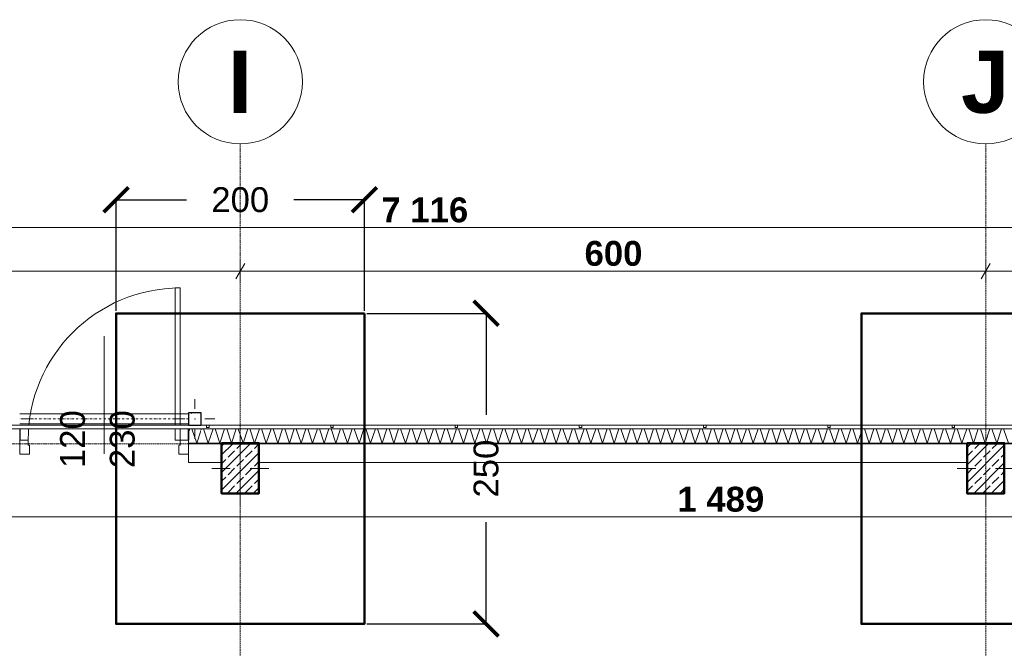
# Model space of a CAD drawing. Extents: x -7314 to 11761, y 144 to 9383.
# Tile 183 of 193: x 5252 to 6044, y 8592 to 9098. Entities that reach past the tile are written whole.
import ezdxf
from ezdxf.xclip import XClip

# ---------------------------------------------------------------- set-up
doc = ezdxf.new("R2010")
doc.units = 0
doc.header["$MEASUREMENT"] = 0
doc.header["$XCLIPFRAME"] = 0
for name, pattern in [('Krawędzie ukryte', [68, 48, -20]), ('Kropki i Kreski', [144, 72, -36, 0, -36]), ('Wipeout_Contour', [20000, 0, -20000])]:
    doc.linetypes.add(name, pattern=pattern)
for name, color, linetype in [('_FORMA - struktura elewacja', 7, 'Continuous'), ('FORMA - Arch 01 - 220-A Ściany', 7, 'Continuous'), ('FORMA - Arch 01 - 410-K Osie', 7, 'Continuous'), ('FORMA - Arch 01 - 440-K Słupy', 7, 'Continuous'), ('FORMA - Arch 02 - Ściany zewnętrzne', 7, 'Continuous'), ('FORMA - Arch 04 - Wymiary ogólne', 7, 'Continuous')]:
    doc.layers.add(name, color=color, linetype=linetype)
doc.styles.add('STYL_AUTOMATYCZNY_2', font='arial.ttf')
doc.styles.add('STYL_AUTOMATYCZNY_6', font='arial.ttf')
doc.styles.add('STYL_AUTOMATYCZNY_9', font='arial.ttf')
doc.dimstyles.get("Standard").update_dxf_attribs({"dimtxt": 0.18, "dimasz": 0.18, "dimexe": 0.18, "dimexo": 0.0625, "dimgap": 0.09, "dimtad": 0, "dimtih": 1, "dimtoh": 1, "dimdec": 4, "dimzin": 0, "dimdsep": 46, "dimtxsty": 'Standard', "dimcen": 0.09, "dimadec": 0, "dimazin": 0, "dimtfac": 1, "dimtdec": 4, "dimtofl": 0, "dimtmove": 0, "dimatfit": 3, "dimfxl": 1, "dimtolj": 1, "dimtzin": 0, "dimarcsym": 0})
pattern_1 = [(45, (4185.3, -5972.398), (-17.67767, 17.67767), []), (45, (4181.764, -5968.863), (-17.67767, 17.67767), []), (45, (4178.229, -5965.327), (-17.67767, 17.67767), [])]
pattern_2 = [(45, (4185.3, -5972.398), (-7.071068, 7.071068), []), (45, (4181.764, -5968.863), (-7.071068, 7.071068), [7.5, -2.5])]

# ---------------------------------------------------------------- blocks, each defined once
blk = doc.blocks.new('*X411')
at = {"layer": 'FORMA - Arch 01 - 220-A Ściany', "color": 7, "linetype": 'Continuous', "lineweight": 5, "ltscale": 0.025}
for p, q in [((5388.47, 8768.9), (5387.51, 8766.03)), ((5393.97, 8757.4), (5390.13, 8768.9)), ((5397.51, 8768.03), (5393.97, 8757.4))]:
    blk.add_line(p, q, dxfattribs=at)
blk = doc.blocks.new('*X412')
at = {"layer": 'FORMA - Arch 01 - 220-A Ściany', "color": 7, "linetype": 'Continuous', "lineweight": 5, "ltscale": 0.025}
for p, q in [((5397.8, 8768.9), (5397.51, 8768.03)), ((5403.3, 8757.4), (5399.47, 8768.9)), ((5407.13, 8768.9), (5403.3, 8757.4)), ((5412.63, 8757.4), (5408.8, 8768.9)), ((5416.47, 8768.9), (5412.63, 8757.4)), ((5421.97, 8757.4), (5418.13, 8768.9)), ((5425.8, 8768.9), (5421.97, 8757.4)), ((5431.3, 8757.4), (5427.47, 8768.9)), ((5435.13, 8768.9), (5431.3, 8757.4)), ((5440.63, 8757.4), (5436.8, 8768.9)), ((5444.47, 8768.9), (5440.63, 8757.4)), ((5449.97, 8757.4), (5446.13, 8768.9)), ((5453.8, 8768.9), (5449.97, 8757.4)), ((5459.3, 8757.4), (5455.47, 8768.9)), ((5463.13, 8768.9), (5459.3, 8757.4)), ((5468.63, 8757.4), (5464.8, 8768.9)), ((5472.47, 8768.9), (5468.63, 8757.4)), ((5477.97, 8757.4), (5474.13, 8768.9)), ((5481.8, 8768.9), (5477.97, 8757.4)), ((5487.3, 8757.4), (5483.47, 8768.9)), ((5491.13, 8768.9), (5487.3, 8757.4)), ((5496.63, 8757.4), (5492.8, 8768.9)), ((5500.47, 8768.9), (5496.63, 8757.4)), ((5505.97, 8757.4), (5502.13, 8768.9)), ((5509.8, 8768.9), (5505.97, 8757.4)), ((5515.3, 8757.4), (5511.47, 8768.9)), ((5519.13, 8768.9), (5515.3, 8757.4)), ((5524.63, 8757.4), (5520.8, 8768.9)), ((5528.47, 8768.9), (5524.63, 8757.4)), ((5533.97, 8757.4), (5530.13, 8768.9)), ((5537.8, 8768.9), (5533.97, 8757.4)), ((5543.3, 8757.4), (5539.47, 8768.9)), ((5547.13, 8768.9), (5543.3, 8757.4)), ((5552.63, 8757.4), (5548.8, 8768.9)), ((5556.47, 8768.9), (5552.63, 8757.4)), ((5561.97, 8757.4), (5558.13, 8768.9)), ((5565.8, 8768.9), (5561.97, 8757.4)), ((5571.3, 8757.4), (5567.47, 8768.9)), ((5575.13, 8768.9), (5571.3, 8757.4)), ((5580.63, 8757.4), (5576.8, 8768.9)), ((5584.47, 8768.9), (5580.63, 8757.4)), ((5589.97, 8757.4), (5586.13, 8768.9)), ((5593.8, 8768.9), (5589.97, 8757.4)), ((5599.3, 8757.4), (5595.47, 8768.9)), ((5603.13, 8768.9), (5599.3, 8757.4)), ((5608.63, 8757.4), (5604.8, 8768.9)), ((5612.47, 8768.9), (5608.63, 8757.4)), ((5617.97, 8757.4), (5614.13, 8768.9)), ((5621.8, 8768.9), (5617.97, 8757.4)), ((5627.3, 8757.4), (5623.47, 8768.9)), ((5631.13, 8768.9), (5627.3, 8757.4)), ((5636.63, 8757.4), (5632.8, 8768.9)), ((5640.47, 8768.9), (5636.63, 8757.4)), ((5645.97, 8757.4), (5642.13, 8768.9)), ((5649.8, 8768.9), (5645.97, 8757.4)), ((5655.3, 8757.4), (5651.47, 8768.9)), ((5659.13, 8768.9), (5655.3, 8757.4)), ((5664.63, 8757.4), (5660.8, 8768.9)), ((5668.47, 8768.9), (5664.63, 8757.4)), ((5673.97, 8757.4), (5670.13, 8768.9)), ((5677.8, 8768.9), (5673.97, 8757.4)), ((5683.3, 8757.4), (5679.47, 8768.9)), ((5687.13, 8768.9), (5683.3, 8757.4)), ((5692.63, 8757.4), (5688.8, 8768.9)), ((5696.47, 8768.9), (5692.63, 8757.4)), ((5701.97, 8757.4), (5698.13, 8768.9)), ((5705.8, 8768.9), (5701.97, 8757.4)), ((5711.3, 8757.4), (5707.47, 8768.9)), ((5715.13, 8768.9), (5711.3, 8757.4)), ((5720.63, 8757.4), (5716.8, 8768.9)), ((5724.47, 8768.9), (5720.63, 8757.4)), ((5729.97, 8757.4), (5726.13, 8768.9)), ((5733.8, 8768.9), (5729.97, 8757.4)), ((5739.3, 8757.4), (5735.47, 8768.9)), ((5743.13, 8768.9), (5739.3, 8757.4)), ((5748.63, 8757.4), (5744.8, 8768.9)), ((5752.47, 8768.9), (5748.63, 8757.4)), ((5757.97, 8757.4), (5754.13, 8768.9)), ((5761.8, 8768.9), (5757.97, 8757.4)), ((5767.3, 8757.4), (5763.47, 8768.9)), ((5771.13, 8768.9), (5767.3, 8757.4)), ((5776.63, 8757.4), (5772.8, 8768.9)), ((5780.47, 8768.9), (5776.63, 8757.4)), ((5785.97, 8757.4), (5782.13, 8768.9)), ((5789.8, 8768.9), (5785.97, 8757.4)), ((5795.3, 8757.4), (5791.47, 8768.9)), ((5799.13, 8768.9), (5795.3, 8757.4)), ((5804.63, 8757.4), (5800.8, 8768.9)), ((5808.47, 8768.9), (5804.63, 8757.4)), ((5813.97, 8757.4), (5810.13, 8768.9)), ((5817.8, 8768.9), (5813.97, 8757.4)), ((5823.3, 8757.4), (5819.47, 8768.9)), ((5827.13, 8768.9), (5823.3, 8757.4)), ((5832.63, 8757.4), (5828.8, 8768.9)), ((5836.47, 8768.9), (5832.63, 8757.4)), ((5841.97, 8757.4), (5838.13, 8768.9)), ((5845.8, 8768.9), (5841.97, 8757.4)), ((5851.3, 8757.4), (5847.47, 8768.9)), ((5855.13, 8768.9), (5851.3, 8757.4)), ((5860.63, 8757.4), (5856.8, 8768.9)), ((5864.47, 8768.9), (5860.63, 8757.4)), ((5869.97, 8757.4), (5866.13, 8768.9)), ((5873.8, 8768.9), (5869.97, 8757.4)), ((5879.3, 8757.4), (5875.47, 8768.9)), ((5883.13, 8768.9), (5879.3, 8757.4)), ((5888.63, 8757.4), (5884.8, 8768.9)), ((5892.47, 8768.9), (5888.63, 8757.4)), ((5897.97, 8757.4), (5894.13, 8768.9)), ((5901.8, 8768.9), (5897.97, 8757.4)), ((5907.3, 8757.4), (5903.47, 8768.9)), ((5911.13, 8768.9), (5907.3, 8757.4)), ((5916.63, 8757.4), (5912.8, 8768.9)), ((5920.47, 8768.9), (5916.63, 8757.4)), ((5925.97, 8757.4), (5922.13, 8768.9)), ((5929.8, 8768.9), (5925.97, 8757.4)), ((5935.3, 8757.4), (5931.47, 8768.9)), ((5939.13, 8768.9), (5935.3, 8757.4)), ((5944.63, 8757.4), (5940.8, 8768.9)), ((5948.47, 8768.9), (5944.63, 8757.4)), ((5953.97, 8757.4), (5950.13, 8768.9)), ((5957.8, 8768.9), (5953.97, 8757.4)), ((5963.3, 8757.4), (5959.47, 8768.9)), ((5967.13, 8768.9), (5963.3, 8757.4)), ((5972.63, 8757.4), (5968.8, 8768.9)), ((5976.47, 8768.9), (5972.63, 8757.4)), ((5981.97, 8757.4), (5978.13, 8768.9)), ((5985.8, 8768.9), (5981.97, 8757.4)), ((5991.3, 8757.4), (5987.47, 8768.9)), ((5995.13, 8768.9), (5991.3, 8757.4)), ((6000.63, 8757.4), (5996.8, 8768.9)), ((6004.47, 8768.9), (6000.63, 8757.4)), ((6009.97, 8757.4), (6006.13, 8768.9)), ((6013.8, 8768.9), (6009.97, 8757.4)), ((6019.3, 8757.4), (6015.47, 8768.9)), ((6023.13, 8768.9), (6019.3, 8757.4)), ((6028.63, 8757.4), (6024.8, 8768.9)), ((6032.47, 8768.9), (6028.63, 8757.4)), ((6037.97, 8757.4), (6034.13, 8768.9)), ((6041.8, 8768.9), (6037.97, 8757.4)), ((6047.3, 8757.4), (6043.47, 8768.9))]:
    blk.add_line(p, q, dxfattribs=at)
blk = doc.blocks.new('Rysunek_1_1', base_point=(4185.3, -5972.4))
at = {"layer": '_FORMA - struktura elewacja', "color": 1, "linetype": 'Continuous', "lineweight": 13, "ltscale": 0.025}
blk.add_line((5254.51, 8776.9), (5262.51, 8776.9), dxfattribs=at)
blk.add_line((5254.51, 8776.9), (5262.51, 8776.9), dxfattribs=at)
at = {"layer": 'FORMA - Arch 01 - 410-K Osie', "color": 7, "linetype": 'Krawędzie ukryte', "lineweight": 13, "ltscale": 0.025}
for p, q in [((5429.04, 8978.35), (5429.04, 8998.29)), ((6029.04, 8978.35), (6029.04, 8998.29))]:
    blk.add_line(p, q, dxfattribs=at)
at = {"layer": 'FORMA - Arch 01 - 410-K Osie', "color": 7, "linetype": 'Continuous', "lineweight": 13, "ltscale": 0.025}
for centre in [(5429.04, 9048.29), (6029.04, 9048.29)]:
    blk.add_circle(centre, 50, dxfattribs=at)
at = {"layer": 'FORMA - Arch 01 - 410-K Osie', "color": 7, "linetype": 'Krawędzie ukryte', "lineweight": 13, "ltscale": 0.025}
for p in [(5429.04, 8978.35), (5429.04, 8978.35), (6029.04, 8978.35), (6029.04, 8978.35)]:
    blk.add_point(p, dxfattribs=at)
at = {"layer": 'FORMA - Arch 04 - Wymiary ogólne', "color": 154, "linetype": 'Continuous', "lineweight": 13, "ltscale": 0.025}
for p, q in [((2018.1, 8930.89), (9134.24, 8930.89)), ((5425.43, 8889.64), (5432.65, 8902.14)), ((5429.04, 8905.26), (5429.04, 8886.51)), ((6025.43, 8889.64), (6032.65, 8902.14)), ((6029.04, 8905.26), (6029.04, 8886.51)), ((5429.04, 8895.89), (4829.04, 8895.89)), ((6029.04, 8895.89), (5429.04, 8895.89)), ((6629.04, 8895.89), (6029.04, 8895.89)), ((6544.23, 8698), (5055.71, 8698))]:
    blk.add_line(p, q, dxfattribs=at)
at = {"layer": 'FORMA - Arch 01 - 410-K Osie', "color": 7, "linetype": 'Continuous', "lineweight": 13, "char_height": 50, "attachment_point": 3, "style": 'STYL_AUTOMATYCZNY_6'}
for s, insert in [('\\A1;{\\pqr;\\pt0;\\fArial|b1|i0|c238|p0;\\W1.000000;I}', (5438.57, 9073.29)), ('\\A1;{\\pqr;\\pt0;\\fArial|b1|i0|c238|p0;\\W1.000000;J}', (6048.11, 9073.29))]:
    blk.add_mtext(s, dxfattribs=dict(at, insert=insert))
at = {"layer": 'FORMA - Arch 04 - Wymiary ogólne', "color": 154, "linetype": 'Continuous', "lineweight": 13, "char_height": 20, "attachment_point": 7, "style": 'STYL_AUTOMATYCZNY_9'}
for s, insert, width in [('\\A1;{\\pql;\\fArial|b1|i0|c238|p0;\\W1.000000;7\xa0116}', (5542.61, 8934.89), 67.125), ('\\A1;{\\pql;\\fArial|b1|i0|c238|p0;\\W1.000000;600}', (5706.16, 8899.89), 45.7634), ('\\A1;{\\pql;\\fArial|b1|i0|c238|p0;\\W1.000000;1\xa0489}', (5780.9, 8702), 68.6384)]:
    blk.add_mtext(s, dxfattribs=dict(at, insert=insert, width=width))
at = {"color": 254, "linetype": 'Wipeout_Contour', "lineweight": 0, "ltscale": 43325.107899}
blk.add_wipeout([(9134.24, 8771.9), (2018.1, 8771.9), (2018.1, 8768.9), (9134.24, 8768.9)], dxfattribs=at).dxf.layer = 'FORMA - Arch 01 - 220-A Ściany'
at = {"color": 254, "linetype": 'Wipeout_Contour', "lineweight": 0, "ltscale": 41128.181496}
blk.add_wipeout([(5387.51, 8756.9), (5387.51, 8741.9), (5414.04, 8741.9), (5414.04, 8756.9)], dxfattribs=at).dxf.layer = 'FORMA - Arch 02 - Ściany zewnętrzne'
at = {"color": 254, "linetype": 'Wipeout_Contour', "lineweight": 0, "ltscale": 41843.632473}
blk.add_wipeout([(5444.04, 8741.9), (6014.04, 8741.9), (6014.04, 8756.9), (5444.04, 8756.9)], dxfattribs=at).dxf.layer = 'FORMA - Arch 02 - Ściany zewnętrzne'
at = {"layer": 'FORMA - Arch 01 - 220-A Ściany', "color": 7, "linetype": 'Continuous', "lineweight": 18, "ltscale": 0.025}
blk.add_line((6805.94, 8768.9), (2018.1, 8768.9), dxfattribs=at)
at = {"layer": 'FORMA - Arch 02 - Ściany zewnętrzne', "color": 7, "linetype": 'Continuous', "lineweight": 13, "ltscale": 0.025, "flags": 128}
for points in [[(5414.04, 8756.9), (5387.51, 8756.9)], [(5387.51, 8756.9), (5387.51, 8741.9)], [(6014.04, 8756.9), (5444.04, 8756.9)], [(5387.51, 8741.9), (5414.04, 8741.9)], [(5444.04, 8741.9), (6014.04, 8741.9)]]:
    blk.add_lwpolyline(points, dxfattribs=at)
at = {"color": 254, "linetype": 'Wipeout_Contour', "lineweight": 0, "ltscale": 43325.107899}
blk.add_wipeout([(9134.24, 8771.9), (2018.1, 8771.9), (2018.1, 8768.9), (9134.24, 8768.9)], dxfattribs=at).dxf.layer = 'FORMA - Arch 01 - 220-A Ściany'
at = {"color": 254, "linetype": 'Wipeout_Contour', "lineweight": 0, "ltscale": 41137.196409}
blk.add_wipeout([(5387.51, 8757.4), (5387.51, 8756.9), (5397.51, 8756.9), (5397.51, 8757.4)], dxfattribs=at).dxf.layer = 'FORMA - Arch 01 - 220-A Ściany'
at = {"layer": 'FORMA - Arch 01 - 220-A Ściany', "linetype": 'Continuous', "lineweight": 5}
h = blk.add_hatch(dxfattribs=at)
h.set_pattern_fill('Aluminium_0001', style=0, pattern_type=2)
h.set_pattern_definition(pattern_1)
h.paths.add_polyline_path([(5387.51, 8757.4), (5387.51, 8756.9), (5397.51, 8756.9), (5397.51, 8757.4)])
at = {"layer": 'FORMA - Arch 01 - 220-A Ściany', "color": 7, "linetype": 'Continuous', "lineweight": 13, "ltscale": 0.025}
blk.add_line((9134.24, 8771.9), (2018.1, 8771.9), dxfattribs=at)
at = {"layer": 'FORMA - Arch 01 - 220-A Ściany', "color": 7, "linetype": 'Continuous', "lineweight": 18, "ltscale": 0.025, "flags": 128}
blk.add_lwpolyline([(9134.24, 8771.9), (9134.24, 8768.9), (2018.1, 8768.9), (2018.1, 8771.9)], close=True, dxfattribs=at)
at = {"color": 254, "linetype": 'Wipeout_Contour', "lineweight": 0, "ltscale": 51441.676906}
blk.add_wipeout([(5387.51, 8759.9), (5387.51, 8757.4), (5397.51, 8757.4), (5397.51, 8768.9), (5387.51, 8768.9)], dxfattribs=at).dxf.layer = 'FORMA - Arch 01 - 220-A Ściany'
at = {"color": 7, "linetype": 'Continuous', "lineweight": 13, "ltscale": 0.025}
blk.add_blockref('*X411', (0, 0), dxfattribs=at)
at = {"color": 254, "linetype": 'Wipeout_Contour', "lineweight": 0, "ltscale": 43325.107899}
blk.add_wipeout([(9134.24, 8771.9), (2018.1, 8771.9), (2018.1, 8768.9), (9134.24, 8768.9)], dxfattribs=at).dxf.layer = 'FORMA - Arch 01 - 220-A Ściany'
at = {"color": 254, "linetype": 'Wipeout_Contour', "lineweight": 0, "ltscale": 40869.67496}
blk.add_wipeout([(5251.51, 8759.9), (5252.01, 8759.9), (5252.01, 8768.9), (5251.51, 8768.9)], dxfattribs=at).dxf.layer = 'FORMA - Arch 01 - 220-A Ściany'
at = {"color": 254, "linetype": 'Wipeout_Contour', "lineweight": 0, "ltscale": 40938.263315}
blk.add_wipeout([(5273.25, 8771.9), (5273.25, 8769.9), (5275.25, 8769.9), (5275.25, 8771.9)], dxfattribs=at).dxf.layer = 'FORMA - Arch 01 - 220-A Ściany'
at = {"color": 254, "linetype": 'Wipeout_Contour', "lineweight": 0, "ltscale": 41150.88981}
blk.add_wipeout([(5387.51, 8768.9), (5387.01, 8768.9), (5387.01, 8759.9), (5387.51, 8759.9)], dxfattribs=at).dxf.layer = 'FORMA - Arch 01 - 220-A Ściany'
at = {"layer": 'FORMA - Arch 01 - 220-A Ściany', "linetype": 'Continuous', "lineweight": 5}
h = blk.add_hatch(dxfattribs=at)
h.set_pattern_fill('Aluminium_0001', style=0, pattern_type=2)
h.set_pattern_definition(pattern_1)
h.paths.add_polyline_path([(5251.51, 8759.9), (5252.01, 8759.9), (5252.01, 8768.9), (5251.51, 8768.9)])
h = blk.add_hatch(dxfattribs=at)
h.set_pattern_fill('Aluminium_0001', style=0, pattern_type=2)
h.set_pattern_definition(pattern_1)
h.paths.add_polyline_path([(5387.51, 8768.9), (5387.01, 8768.9), (5387.01, 8759.9), (5387.51, 8759.9)])
at = {"layer": 'FORMA - Arch 01 - 220-A Ściany', "color": 7, "linetype": 'Continuous', "lineweight": 18, "ltscale": 0.025}
for p, q in [((5251.51, 8768.9), (3824.83, 8768.9)), ((9134.24, 8768.9), (5387.51, 8768.9))]:
    blk.add_line(p, q, dxfattribs=at)
at = {"layer": 'FORMA - Arch 01 - 220-A Ściany', "color": 7, "linetype": 'Continuous', "lineweight": 25, "ltscale": 0.025}
for p, q in [((5251.51, 8768.9), (5251.51, 8759.9)), ((5387.51, 8768.9), (5387.51, 8759.9)), ((5387.51, 8757.4), (5397.51, 8757.4))]:
    blk.add_line(p, q, dxfattribs=at)
at = {"layer": 'FORMA - Arch 01 - 220-A Ściany', "color": 7, "linetype": 'Continuous', "lineweight": 15, "ltscale": 0.025}
for p, q in [((5252.01, 8759.9), (5252.01, 8768.9)), ((5387.01, 8759.9), (5387.01, 8768.9)), ((5251.51, 8759.9), (5252.01, 8759.9)), ((5251.51, 8759.9), (5251.51, 8757.4)), ((5387.51, 8759.9), (5387.01, 8759.9)), ((5387.51, 8759.9), (5387.51, 8757.4)), ((5251.51, 8757.4), (5251.51, 8756.9)), ((5387.51, 8757.4), (5387.51, 8756.9))]:
    blk.add_line(p, q, dxfattribs=at)
at = {"layer": 'FORMA - Arch 01 - 220-A Ściany', "color": 7, "linetype": 'Continuous', "lineweight": 15, "ltscale": 0.025, "flags": 128}
blk.add_lwpolyline([(5387.51, 8756.9), (5397.51, 8756.9)], dxfattribs=at)
at = {"color": 254, "linetype": 'Wipeout_Contour', "lineweight": 0, "ltscale": 43325.107899}
blk.add_wipeout([(9134.24, 8771.9), (2018.1, 8771.9), (2018.1, 8768.9), (9134.24, 8768.9)], dxfattribs=at).dxf.layer = 'FORMA - Arch 01 - 220-A Ściany'
at = {"color": 254, "linetype": 'Wipeout_Contour', "lineweight": 0, "ltscale": 42749.479137}
blk.add_wipeout([(5397.51, 8756.9), (6800.94, 8756.9), (6800.94, 8757.4), (5397.51, 8757.4)], dxfattribs=at).dxf.layer = 'FORMA - Arch 01 - 220-A Ściany'
at = {"layer": 'FORMA - Arch 01 - 220-A Ściany', "linetype": 'Continuous', "lineweight": 5}
h = blk.add_hatch(dxfattribs=at)
h.set_pattern_fill('Aluminium_0001', style=0, pattern_type=2)
h.set_pattern_definition(pattern_1)
h.paths.add_polyline_path([(5397.51, 8756.9), (6800.94, 8756.9), (6800.94, 8757.4), (5397.51, 8757.4)])
at = {"layer": 'FORMA - Arch 01 - 220-A Ściany', "color": 7, "linetype": 'Continuous', "lineweight": 13, "ltscale": 0.025}
blk.add_line((9134.24, 8771.9), (2018.1, 8771.9), dxfattribs=at)
at = {"layer": 'FORMA - Arch 01 - 220-A Ściany', "color": 7, "linetype": 'Continuous', "lineweight": 15, "ltscale": 0.025}
for p, q in [((5251.51, 8771.9), (5252.01, 8771.9)), ((5387.51, 8771.9), (5387.01, 8771.9))]:
    blk.add_line(p, q, dxfattribs=at)
at = {"layer": 'FORMA - Arch 01 - 220-A Ściany', "color": 7, "linetype": 'Continuous', "lineweight": 18, "ltscale": 0.025, "flags": 128}
blk.add_lwpolyline([(9134.24, 8771.9), (9134.24, 8768.9), (2018.1, 8768.9), (2018.1, 8771.9)], close=True, dxfattribs=at)
at = {"color": 254, "linetype": 'Wipeout_Contour', "lineweight": 0, "ltscale": 40938.263315}
blk.add_wipeout([(5273.25, 8771.9), (5273.25, 8769.9), (5275.25, 8769.9), (5275.25, 8771.9)], dxfattribs=at).dxf.layer = 'FORMA - Arch 01 - 220-A Ściany'
at = {"color": 254, "linetype": 'Wipeout_Contour', "lineweight": 0, "ltscale": 42769.175919}
blk.add_wipeout([(5397.51, 8757.4), (6800.94, 8757.4), (6800.94, 8768.9), (5397.51, 8768.9)], dxfattribs=at).dxf.layer = 'FORMA - Arch 01 - 220-A Ściany'
at = {"layer": 'FORMA - Arch 01 - 220-A Ściany', "color": 7, "linetype": 'Continuous', "lineweight": 13, "ltscale": 0.025}
blk.add_line((5273.25, 8771.9), (5275.25, 8771.9), dxfattribs=at)
at = {"layer": 'FORMA - Arch 01 - 220-A Ściany', "color": 7, "linetype": 'Continuous', "lineweight": 25, "ltscale": 0.025}
blk.add_line((5397.51, 8757.4), (6800.94, 8757.4), dxfattribs=at)
at = {"layer": 'FORMA - Arch 01 - 220-A Ściany', "color": 7, "linetype": 'Continuous', "lineweight": 18, "ltscale": 0.025, "flags": 128}
blk.add_lwpolyline([(5273.25, 8771.9), (5273.25, 8769.9), (5275.25, 8769.9), (5275.25, 8771.9)], close=True, dxfattribs=at)
at = {"layer": 'FORMA - Arch 01 - 220-A Ściany', "color": 7, "linetype": 'Continuous', "lineweight": 15, "ltscale": 0.025, "flags": 128}
blk.add_lwpolyline([(5397.51, 8756.9), (6800.94, 8756.9)], dxfattribs=at)
at = {"layer": 'FORMA - Arch 01 - 220-A Ściany', "color": 7, "linetype": 'Continuous', "lineweight": 13, "ltscale": 0.025}
blk.add_arc((5380.71, 8759.9), 122.4, 90, 180, dxfattribs=at)
at = {"color": 7, "linetype": 'Continuous', "lineweight": 13, "ltscale": 0.025}
blk.add_blockref('*X412', (0, 0), dxfattribs=at)
at = {"color": 254, "linetype": 'Wipeout_Contour', "lineweight": 0, "ltscale": 61269.130883}
blk.add_wipeout([(5259.51, 8748.4), (5259.51, 8755.9), (5258.31, 8755.9), (5258.31, 8759.9), (5251.51, 8759.9), (5251.51, 8748.4)], dxfattribs=at).dxf.layer = 'FORMA - Arch 01 - 220-A Ściany'
at = {"color": 254, "linetype": 'Wipeout_Contour', "lineweight": 0, "ltscale": 61662.836903}
blk.add_wipeout([(5387.51, 8748.4), (5387.51, 8759.9), (5380.71, 8759.9), (5380.71, 8755.9), (5379.51, 8755.9), (5379.51, 8748.4)], dxfattribs=at).dxf.layer = 'FORMA - Arch 01 - 220-A Ściany'
at = {"color": 254, "linetype": 'Wipeout_Contour', "lineweight": 0, "ltscale": 41145.227266}
blk.add_wipeout([(5414.04, 8756.9), (5414.04, 8716.9), (5444.04, 8716.9), (5444.04, 8756.9)], dxfattribs=at).dxf.layer = 'FORMA - Arch 01 - 440-K Słupy'
at = {"color": 254, "linetype": 'Wipeout_Contour', "lineweight": 0, "ltscale": 42460.892822}
blk.add_wipeout([(6014.04, 8756.9), (6014.04, 8716.9), (6044.04, 8716.9), (6044.04, 8756.9)], dxfattribs=at).dxf.layer = 'FORMA - Arch 01 - 440-K Słupy'
at = {"layer": 'FORMA - Arch 01 - 440-K Słupy', "linetype": 'Continuous', "lineweight": 5}
h = blk.add_hatch(dxfattribs=at)
h.set_pattern_fill('beton_zbrojony_gęsty_0001', style=0, pattern_type=2)
h.set_pattern_definition(pattern_2)
h.paths.add_polyline_path([(5414.04, 8756.9), (5414.04, 8716.9), (5444.04, 8716.9), (5444.04, 8756.9)])
h = blk.add_hatch(dxfattribs=at)
h.set_pattern_fill('beton_zbrojony_gęsty_0001', style=0, pattern_type=2)
h.set_pattern_definition(pattern_2)
h.paths.add_polyline_path([(6014.04, 8756.9), (6014.04, 8716.9), (6044.04, 8716.9), (6044.04, 8756.9)])
at = {"layer": 'FORMA - Arch 01 - 220-A Ściany', "color": 7, "linetype": 'Continuous', "lineweight": 15, "ltscale": 0.025}
for p, q in [((5252.01, 8759.9), (5252.01, 8771.9)), ((5387.01, 8759.9), (5387.01, 8771.9)), ((5258.31, 8759.9), (5251.51, 8759.9)), ((5251.51, 8759.9), (5251.51, 8748.4)), ((5251.51, 8759.9), (5251.51, 8757.4)), ((5251.51, 8759.9), (5251.51, 8757.4)), ((5258.31, 8755.9), (5258.31, 8759.9)), ((5387.51, 8748.4), (5387.51, 8759.9)), ((5387.51, 8759.9), (5387.51, 8757.4)), ((5387.51, 8759.9), (5387.51, 8757.4)), ((5251.51, 8757.4), (5251.51, 8756.9)), ((5251.51, 8757.4), (5251.51, 8756.9)), ((5259.51, 8755.9), (5258.31, 8755.9)), ((5259.51, 8748.4), (5259.51, 8755.9)), ((5380.71, 8755.9), (5379.51, 8755.9)), ((5379.51, 8755.9), (5379.51, 8748.4)), ((5387.51, 8757.4), (5387.51, 8756.9)), ((5387.51, 8757.4), (5387.51, 8756.9)), ((5251.51, 8748.4), (5259.51, 8748.4)), ((5379.51, 8748.4), (5387.51, 8748.4))]:
    blk.add_line(p, q, dxfattribs=at)
at = {"layer": 'FORMA - Arch 01 - 440-K Słupy', "color": 1, "linetype": 'Continuous', "lineweight": 13, "ltscale": 0.025}
for p, q in [((5429.04, 8744.9), (5429.04, 8764.9)), ((6029.04, 8744.9), (6029.04, 8764.9)), ((5421.04, 8736.9), (5406.04, 8736.9)), ((5437.04, 8736.9), (5452.04, 8736.9)), ((6021.04, 8736.9), (6006.04, 8736.9)), ((6037.04, 8736.9), (6052.04, 8736.9)), ((5429.04, 8728.9), (5429.04, 8708.9)), ((6029.04, 8728.9), (6029.04, 8708.9))]:
    blk.add_line(p, q, dxfattribs=at)
at = {"layer": 'FORMA - Arch 01 - 440-K Słupy', "color": 7, "linetype": 'Continuous', "lineweight": 25, "ltscale": 0.025, "flags": 128}
for points in [[(5414.04, 8756.9), (5414.04, 8716.9), (5444.04, 8716.9), (5444.04, 8756.9)], [(6014.04, 8756.9), (6014.04, 8716.9), (6044.04, 8716.9), (6044.04, 8756.9)]]:
    blk.add_lwpolyline(points, dxfattribs=at)
at = {"layer": 'FORMA - Arch 01 - 440-K Słupy', "color": 1, "linetype": 'Continuous', "lineweight": 13, "ltscale": 0.025}
for p in [(5429.04, 8736.9), (6029.04, 8736.9)]:
    blk.add_point(p, dxfattribs=at)
at = {"color": 254, "linetype": 'Wipeout_Contour', "lineweight": 0, "ltscale": 41326.653521}
blk.add_wipeout([(5380.71, 8882.3), (5376.71, 8882.3), (5376.71, 8759.9), (5380.71, 8759.9)], dxfattribs=at).dxf.layer = 'FORMA - Arch 01 - 220-A Ściany'
at = {"layer": 'FORMA - Arch 01 - 220-A Ściany', "color": 7, "linetype": 'Continuous', "lineweight": 13, "ltscale": 0.025}
for p, q in [((5376.71, 8759.9), (5376.71, 8882.3)), ((5376.71, 8882.3), (5380.71, 8882.3)), ((5380.71, 8882.3), (5380.71, 8759.9)), ((5380.71, 8759.9), (5376.71, 8759.9))]:
    blk.add_line(p, q, dxfattribs=at)
at = {"layer": 'FORMA - Arch 01 - 220-A Ściany', "color": 7, "linetype": 'Continuous', "lineweight": 15, "ltscale": 0.025}
for p, q in [((5387.51, 8759.9), (5380.71, 8759.9)), ((5380.71, 8759.9), (5380.71, 8755.9))]:
    blk.add_line(p, q, dxfattribs=at)
at = {"layer": 'FORMA - Arch 01 - 410-K Osie', "color": 7, "linetype": 'Krawędzie ukryte', "lineweight": 13, "ltscale": 0.025}
blk.add_line((9416.23, 8756.9), (587.6, 8756.9), dxfattribs=at)
at = {"color": 254, "linetype": 'Wipeout_Contour', "lineweight": 0, "ltscale": 43325.107899}
blk.add_wipeout([(9134.24, 8771.9), (2018.1, 8771.9), (2018.1, 8768.9), (9134.24, 8768.9)], dxfattribs=at).dxf.layer = 'FORMA - Arch 01 - 220-A Ściany'
at = {"color": 254, "linetype": 'Wipeout_Contour', "lineweight": 0, "ltscale": 41205.912484}
blk.add_wipeout([(5401.95, 8771.9), (5401.95, 8769.9), (5403.95, 8769.9), (5403.95, 8771.9)], dxfattribs=at).dxf.layer = 'FORMA - Arch 01 - 220-A Ściany'
at = {"color": 254, "linetype": 'Wipeout_Contour', "lineweight": 0, "ltscale": 41417.10575}
blk.add_wipeout([(5501.95, 8771.9), (5501.95, 8769.9), (5503.95, 8769.9), (5503.95, 8771.9)], dxfattribs=at).dxf.layer = 'FORMA - Arch 01 - 220-A Ściany'
at = {"color": 254, "linetype": 'Wipeout_Contour', "lineweight": 0, "ltscale": 41631.071015}
blk.add_wipeout([(5601.95, 8771.9), (5601.95, 8769.9), (5603.95, 8769.9), (5603.95, 8771.9)], dxfattribs=at).dxf.layer = 'FORMA - Arch 01 - 220-A Ściany'
at = {"color": 254, "linetype": 'Wipeout_Contour', "lineweight": 0, "ltscale": 41847.765759}
blk.add_wipeout([(5701.95, 8771.9), (5701.95, 8769.9), (5703.95, 8769.9), (5703.95, 8771.9)], dxfattribs=at).dxf.layer = 'FORMA - Arch 01 - 220-A Ściany'
at = {"color": 254, "linetype": 'Wipeout_Contour', "lineweight": 0, "ltscale": 42067.147801}
blk.add_wipeout([(5801.95, 8771.9), (5801.95, 8769.9), (5803.95, 8769.9), (5803.95, 8771.9)], dxfattribs=at).dxf.layer = 'FORMA - Arch 01 - 220-A Ściany'
at = {"color": 254, "linetype": 'Wipeout_Contour', "lineweight": 0, "ltscale": 42289.17532}
blk.add_wipeout([(5901.95, 8771.9), (5901.95, 8769.9), (5903.95, 8769.9), (5903.95, 8771.9)], dxfattribs=at).dxf.layer = 'FORMA - Arch 01 - 220-A Ściany'
at = {"color": 254, "linetype": 'Wipeout_Contour', "lineweight": 0, "ltscale": 42513.806868}
blk.add_wipeout([(6001.95, 8771.9), (6001.95, 8769.9), (6003.95, 8769.9), (6003.95, 8771.9)], dxfattribs=at).dxf.layer = 'FORMA - Arch 01 - 220-A Ściany'
at = {"layer": 'FORMA - Arch 01 - 220-A Ściany', "color": 7, "linetype": 'Continuous', "lineweight": 18, "ltscale": 0.025}
blk.add_line((9134.24, 8768.9), (2018.1, 8768.9), dxfattribs=at)
at = {"color": 254, "linetype": 'Wipeout_Contour', "lineweight": 0, "ltscale": 43325.107899}
blk.add_wipeout([(9134.24, 8771.9), (2018.1, 8771.9), (2018.1, 8768.9), (9134.24, 8768.9)], dxfattribs=at).dxf.layer = 'FORMA - Arch 01 - 220-A Ściany'
at = {"layer": 'FORMA - Arch 01 - 220-A Ściany', "color": 7, "linetype": 'Continuous', "lineweight": 15, "ltscale": 0.025}
blk.add_line((5319.51, 8843.43), (5319.51, 8748.81), dxfattribs=at)
at = {"layer": 'FORMA - Arch 01 - 220-A Ściany', "color": 7, "linetype": 'Continuous', "lineweight": 13, "ltscale": 0.025}
blk.add_line((9134.24, 8771.9), (2018.1, 8771.9), dxfattribs=at)
at = {"layer": 'FORMA - Arch 01 - 220-A Ściany', "color": 7, "linetype": 'Continuous', "lineweight": 18, "ltscale": 0.025, "flags": 128}
blk.add_lwpolyline([(9134.24, 8771.9), (9134.24, 8768.9), (2018.1, 8768.9), (2018.1, 8771.9)], close=True, dxfattribs=at)
at = {"layer": 'FORMA - Arch 01 - 410-K Osie', "color": 7, "linetype": 'Krawędzie ukryte', "lineweight": 13, "ltscale": 0.025}
for p, q in [((5429.04, 5890.7), (5429.04, 8978.35)), ((6029.04, 5890.7), (6029.04, 8978.35))]:
    blk.add_line(p, q, dxfattribs=at)
at = {"layer": 'FORMA - Arch 01 - 220-A Ściany', "color": 7, "linetype": 'Continuous', "lineweight": 13, "char_height": 20, "attachment_point": 7, "rotation": 90, "style": 'STYL_AUTOMATYCZNY_2'}
for s, insert in [('\\A1;{\\pql;\\pt0;\\fArial|b0|i0|c238|p0;\\W1.000000;120\\fArial|b0|i0|c238|p0;\\W1.000000;\\A1{\\H.66x;\\S^  ;}\\fArial|b0|i0|c238|p0;\\W1.000000;\\fArial|b0|i0|c238|p0;\\W1.000000;}', (5309.85, 8737.29)), ('\\A1;{\\pql;\\pt0;\\fArial|b0|i0|c238|p0;\\W1.000000;230\\fArial|b0|i0|c238|p0;\\W1.000000;\\A1{\\H.66x;\\S^  ;}\\fArial|b0|i0|c238|p0;\\W1.000000;\\fArial|b0|i0|c238|p0;\\W1.000000;}', (5349.86, 8737.29))]:
    blk.add_mtext(s, dxfattribs=dict(at, insert=insert))
at = {"color": 254, "linetype": 'Wipeout_Contour', "lineweight": 0, "ltscale": 41204.487191}
blk.add_wipeout([(5397.51, 8781.9), (5387.51, 8781.9), (5387.51, 8771.9), (5397.51, 8771.9)], dxfattribs=at).dxf.layer = '_FORMA - struktura elewacja'
at = {"color": 254, "linetype": 'Wipeout_Contour', "lineweight": 0, "ltscale": 41205.912484}
blk.add_wipeout([(5401.95, 8771.9), (5401.95, 8769.9), (5403.95, 8769.9), (5403.95, 8771.9)], dxfattribs=at).dxf.layer = 'FORMA - Arch 01 - 220-A Ściany'
at = {"color": 254, "linetype": 'Wipeout_Contour', "lineweight": 0, "ltscale": 41417.10575}
blk.add_wipeout([(5501.95, 8771.9), (5501.95, 8769.9), (5503.95, 8769.9), (5503.95, 8771.9)], dxfattribs=at).dxf.layer = 'FORMA - Arch 01 - 220-A Ściany'
at = {"color": 254, "linetype": 'Wipeout_Contour', "lineweight": 0, "ltscale": 41631.071015}
blk.add_wipeout([(5601.95, 8771.9), (5601.95, 8769.9), (5603.95, 8769.9), (5603.95, 8771.9)], dxfattribs=at).dxf.layer = 'FORMA - Arch 01 - 220-A Ściany'
at = {"color": 254, "linetype": 'Wipeout_Contour', "lineweight": 0, "ltscale": 41847.765759}
blk.add_wipeout([(5701.95, 8771.9), (5701.95, 8769.9), (5703.95, 8769.9), (5703.95, 8771.9)], dxfattribs=at).dxf.layer = 'FORMA - Arch 01 - 220-A Ściany'
at = {"color": 254, "linetype": 'Wipeout_Contour', "lineweight": 0, "ltscale": 42067.147801}
blk.add_wipeout([(5801.95, 8771.9), (5801.95, 8769.9), (5803.95, 8769.9), (5803.95, 8771.9)], dxfattribs=at).dxf.layer = 'FORMA - Arch 01 - 220-A Ściany'
at = {"color": 254, "linetype": 'Wipeout_Contour', "lineweight": 0, "ltscale": 42289.17532}
blk.add_wipeout([(5901.95, 8771.9), (5901.95, 8769.9), (5903.95, 8769.9), (5903.95, 8771.9)], dxfattribs=at).dxf.layer = 'FORMA - Arch 01 - 220-A Ściany'
at = {"color": 254, "linetype": 'Wipeout_Contour', "lineweight": 0, "ltscale": 42513.806868}
blk.add_wipeout([(6001.95, 8771.9), (6001.95, 8769.9), (6003.95, 8769.9), (6003.95, 8771.9)], dxfattribs=at).dxf.layer = 'FORMA - Arch 01 - 220-A Ściany'
at = {"layer": '_FORMA - struktura elewacja', "linetype": 'Continuous', "lineweight": 13}
h = blk.add_hatch(dxfattribs=at)
h.set_pattern_fill('Beton_zbrojony_0001', color=251, style=0, pattern_type=2)
h.set_pattern_definition([(45, (4185.3, -5972.398), (-18.384776, 18.384776), []), (45, (4176.107, -5963.206), (-18.384776, 18.384776), [19.5, -6.5])])
h.paths.add_polyline_path([(5397.51, 8781.9), (5387.51, 8781.9), (5387.51, 8771.9), (5397.51, 8771.9)])
at = {"layer": '_FORMA - struktura elewacja', "color": 1, "linetype": 'Continuous', "lineweight": 13, "ltscale": 0.025}
for p, q in [((5392.51, 8784.9), (5392.51, 8792.9)), ((5384.51, 8776.9), (5376.51, 8776.9)), ((5400.51, 8776.9), (5408.51, 8776.9)), ((5392.51, 8768.9), (5392.51, 8760.9))]:
    blk.add_line(p, q, dxfattribs=at)
at = {"layer": '_FORMA - struktura elewacja', "color": 7, "linetype": 'Continuous', "lineweight": 13, "ltscale": 0.025}
for p, q in [((5387.51, 8780.9), (5251.51, 8780.9)), ((5387.51, 8780.9), (5251.51, 8780.9)), ((5387.51, 8780.9), (5251.51, 8780.9)), ((5387.51, 8780.9), (5251.51, 8780.9)), ((5387.51, 8780.9), (5251.51, 8780.9)), ((5387.51, 8780.9), (5251.51, 8780.9)), ((5387.51, 8780.9), (5251.51, 8780.9)), ((5387.51, 8780.9), (5251.51, 8780.9)), ((5387.51, 8780.9), (5251.51, 8780.9)), ((5387.51, 8780.9), (5251.51, 8780.9)), ((5387.51, 8780.9), (5251.51, 8780.9)), ((5387.51, 8780.9), (5251.51, 8780.9)), ((5387.51, 8780.9), (5251.51, 8780.9)), ((5387.51, 8780.9), (5251.51, 8780.9)), ((5387.51, 8780.9), (5251.51, 8780.9)), ((5387.51, 8780.9), (5251.51, 8780.9)), ((5387.51, 8780.9), (5251.51, 8780.9)), ((5387.51, 8780.9), (5251.51, 8780.9)), ((5387.51, 8780.9), (5251.51, 8780.9)), ((5387.51, 8780.9), (5251.51, 8780.9)), ((5387.51, 8780.9), (5251.51, 8780.9)), ((5387.51, 8780.9), (5251.51, 8780.9)), ((5387.51, 8780.9), (5251.51, 8780.9)), ((5387.51, 8780.9), (5251.51, 8780.9)), ((5387.51, 8780.9), (5251.51, 8780.9)), ((5387.51, 8780.9), (5251.51, 8780.9)), ((5387.51, 8780.9), (5251.51, 8780.9)), ((5387.51, 8780.9), (5251.51, 8780.9)), ((5387.51, 8772.9), (5251.51, 8772.9)), ((5387.51, 8772.9), (5251.51, 8772.9)), ((5387.51, 8772.9), (5251.51, 8772.9)), ((5387.51, 8772.9), (5251.51, 8772.9)), ((5387.51, 8772.9), (5251.51, 8772.9)), ((5387.51, 8772.9), (5251.51, 8772.9)), ((5387.51, 8772.9), (5251.51, 8772.9)), ((5387.51, 8772.9), (5251.51, 8772.9)), ((5387.51, 8772.9), (5251.51, 8772.9)), ((5387.51, 8772.9), (5251.51, 8772.9)), ((5387.51, 8772.9), (5251.51, 8772.9)), ((5387.51, 8772.9), (5251.51, 8772.9)), ((5387.51, 8772.9), (5251.51, 8772.9)), ((5387.51, 8772.9), (5251.51, 8772.9)), ((5387.51, 8772.9), (5251.51, 8772.9)), ((5387.51, 8772.9), (5251.51, 8772.9)), ((5387.51, 8772.9), (5251.51, 8772.9)), ((5387.51, 8772.9), (5251.51, 8772.9)), ((5387.51, 8772.9), (5251.51, 8772.9)), ((5387.51, 8772.9), (5251.51, 8772.9)), ((5387.51, 8772.9), (5251.51, 8772.9)), ((5387.51, 8772.9), (5251.51, 8772.9)), ((5387.51, 8772.9), (5251.51, 8772.9)), ((5387.51, 8772.9), (5251.51, 8772.9)), ((5387.51, 8772.9), (5251.51, 8772.9)), ((5387.51, 8772.9), (5251.51, 8772.9)), ((5387.51, 8772.9), (5251.51, 8772.9)), ((5387.51, 8772.9), (5251.51, 8772.9))]:
    blk.add_line(p, q, dxfattribs=at)
at = {"layer": '_FORMA - struktura elewacja', "color": 7, "linetype": 'Kropki i Kreski', "lineweight": 13, "ltscale": 0.025}
blk.add_line((5387.51, 8776.9), (5251.51, 8776.9), dxfattribs=at)
blk.add_line((5387.51, 8776.9), (5251.51, 8776.9), dxfattribs=at)
blk.add_line((5387.51, 8776.9), (5251.51, 8776.9), dxfattribs=at)
blk.add_line((5387.51, 8776.9), (5251.51, 8776.9), dxfattribs=at)
blk.add_line((5387.51, 8776.9), (5251.51, 8776.9), dxfattribs=at)
blk.add_line((5387.51, 8776.9), (5251.51, 8776.9), dxfattribs=at)
blk.add_line((5387.51, 8776.9), (5251.51, 8776.9), dxfattribs=at)
blk.add_line((5387.51, 8776.9), (5251.51, 8776.9), dxfattribs=at)
blk.add_line((5387.51, 8776.9), (5251.51, 8776.9), dxfattribs=at)
blk.add_line((5387.51, 8776.9), (5251.51, 8776.9), dxfattribs=at)
blk.add_line((5387.51, 8776.9), (5251.51, 8776.9), dxfattribs=at)
blk.add_line((5387.51, 8776.9), (5251.51, 8776.9), dxfattribs=at)
blk.add_line((5387.51, 8776.9), (5251.51, 8776.9), dxfattribs=at)
blk.add_line((5387.51, 8776.9), (5251.51, 8776.9), dxfattribs=at)
blk.add_line((5387.51, 8776.9), (5251.51, 8776.9), dxfattribs=at)
blk.add_line((5387.51, 8776.9), (5251.51, 8776.9), dxfattribs=at)
blk.add_line((5387.51, 8776.9), (5251.51, 8776.9), dxfattribs=at)
blk.add_line((5387.51, 8776.9), (5251.51, 8776.9), dxfattribs=at)
blk.add_line((5387.51, 8776.9), (5251.51, 8776.9), dxfattribs=at)
blk.add_line((5387.51, 8776.9), (5251.51, 8776.9), dxfattribs=at)
blk.add_line((5387.51, 8776.9), (5251.51, 8776.9), dxfattribs=at)
blk.add_line((5387.51, 8776.9), (5251.51, 8776.9), dxfattribs=at)
blk.add_line((5387.51, 8776.9), (5251.51, 8776.9), dxfattribs=at)
blk.add_line((5387.51, 8776.9), (5251.51, 8776.9), dxfattribs=at)
blk.add_line((5387.51, 8776.9), (5251.51, 8776.9), dxfattribs=at)
blk.add_line((5387.51, 8776.9), (5251.51, 8776.9), dxfattribs=at)
blk.add_line((5387.51, 8776.9), (5251.51, 8776.9), dxfattribs=at)
blk.add_line((5387.51, 8776.9), (5251.51, 8776.9), dxfattribs=at)
at = {"layer": '_FORMA - struktura elewacja', "color": 7, "linetype": 'Continuous', "lineweight": 25, "ltscale": 0.025, "flags": 128}
blk.add_lwpolyline([(5397.51, 8781.9), (5387.51, 8781.9), (5387.51, 8771.9), (5397.51, 8771.9)], close=True, dxfattribs=at)
at = {"layer": '_FORMA - struktura elewacja', "color": 1, "linetype": 'Continuous', "lineweight": 13, "ltscale": 0.025}
blk.add_point((5392.51, 8776.9), dxfattribs=at)
at = {"layer": 'FORMA - Arch 01 - 220-A Ściany', "color": 7, "linetype": 'Continuous', "lineweight": 13, "ltscale": 0.025}
for p, q in [((5401.95, 8771.9), (5403.95, 8771.9)), ((5501.95, 8771.9), (5503.95, 8771.9)), ((5601.95, 8771.9), (5603.95, 8771.9)), ((5701.95, 8771.9), (5703.95, 8771.9)), ((5801.95, 8771.9), (5803.95, 8771.9)), ((5901.95, 8771.9), (5903.95, 8771.9)), ((6001.95, 8771.9), (6003.95, 8771.9))]:
    blk.add_line(p, q, dxfattribs=at)
at = {"layer": 'FORMA - Arch 01 - 220-A Ściany', "color": 7, "linetype": 'Continuous', "lineweight": 18, "ltscale": 0.025, "flags": 128}
for points in [[(5401.95, 8771.9), (5401.95, 8769.9), (5403.95, 8769.9), (5403.95, 8771.9)], [(5501.95, 8771.9), (5501.95, 8769.9), (5503.95, 8769.9), (5503.95, 8771.9)], [(5601.95, 8771.9), (5601.95, 8769.9), (5603.95, 8769.9), (5603.95, 8771.9)], [(5701.95, 8771.9), (5701.95, 8769.9), (5703.95, 8769.9), (5703.95, 8771.9)], [(5801.95, 8771.9), (5801.95, 8769.9), (5803.95, 8769.9), (5803.95, 8771.9)], [(5901.95, 8771.9), (5901.95, 8769.9), (5903.95, 8769.9), (5903.95, 8771.9)], [(6001.95, 8771.9), (6001.95, 8769.9), (6003.95, 8769.9), (6003.95, 8771.9)]]:
    blk.add_lwpolyline(points, close=True, dxfattribs=at)
blk = doc.blocks.new('_ArchTick')
at = {"color": 0, "linetype": 'ByBlock', "transparency": 16777216, "const_width": 0.15}
blk.add_lwpolyline([(-0.5, -0.5), (0.5, 0.5)], dxfattribs=at)
blk = doc.blocks.new('*D463')
at = {"color": 0, "lineweight": -2}
for p, q in [((5531.04, 8861.9), (5627.14, 8861.9)), ((5626.96, 8861.9), (5626.96, 8780.13)), ((5626.96, 8611.9), (5626.96, 8693.67)), ((5531.04, 8611.9), (5627.14, 8611.9))]:
    blk.add_line(p, q, dxfattribs=at)
at = {"layer": 'Defpoints', "color": 0}
for p in [(5529.04, 8861.9), (5529.04, 8611.9), (5626.96, 8611.9)]:
    blk.add_point(p, dxfattribs=at)
at = {"color": 0, "linetype": 'ByBlock', "lineweight": -2, "xscale": 20, "yscale": 20, "zscale": 20}
for p, rotation in [((5626.96, 8861.9), 90), ((5626.96, 8611.9), 270)]:
    blk.add_blockref('_ArchTick', p, dxfattribs=dict(at, rotation=rotation))
at = {"color": 1, "lineweight": 20, "insert": (5626.96, 8736.9), "char_height": 20, "attachment_point": 5, "rotation": 90, "style": 'STYL_AUTOMATYCZNY_2'}
blk.add_mtext('\\A1;250', dxfattribs=at)
blk = doc.blocks.new('*D464')
at = {"color": 0, "lineweight": -2}
for p, q in [((5329.04, 8863.9), (5329.04, 8953.47)), ((5329.04, 8953.29), (5385.81, 8953.29)), ((5529.04, 8953.29), (5472.27, 8953.29)), ((5529.04, 8863.9), (5529.04, 8953.47))]:
    blk.add_line(p, q, dxfattribs=at)
at = {"layer": 'Defpoints', "color": 0}
for p in [(5529.04, 8953.29), (5329.04, 8861.9), (5529.04, 8861.9)]:
    blk.add_point(p, dxfattribs=at)
at = {"color": 0, "linetype": 'ByBlock', "lineweight": -2, "xscale": 20, "yscale": 20, "zscale": 20, "rotation": 180}
blk.add_blockref('_ArchTick', (5329.04, 8953.29), dxfattribs=at)
at = {"color": 0, "linetype": 'ByBlock', "lineweight": -2, "xscale": 20, "yscale": 20, "zscale": 20}
blk.add_blockref('_ArchTick', (5529.04, 8953.29), dxfattribs=at)
at = {"color": 1, "lineweight": 20, "insert": (5429.04, 8953.29), "char_height": 20, "attachment_point": 5, "style": 'STYL_AUTOMATYCZNY_2'}
blk.add_mtext('\\A1;200', dxfattribs=at)

msp = doc.modelspace()

# ---------------------------------------------------------------- block references
at = {"lineweight": 20}
ref = msp.add_blockref('Rysunek_1_1', (4185.29965, -5972.39804), dxfattribs=at)
XClip(ref).set_block_clipping_path([(254.0251470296, 246.5573808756), (9689.7973583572, 9358.9497337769)])

# ---------------------------------------------------------------- next in the draw order: linework, layer by layer
at = {"lineweight": 50}
for points in [[(5529.04065, 8861.89689), (5529.04065, 8611.89689), (5329.04065, 8611.89689), (5329.04065, 8861.89689), (5529.04065, 8861.89689)], [(6129.04065, 8861.89689), (6129.04065, 8611.89689), (5929.04065, 8611.89689), (5929.04065, 8861.89689), (6129.04065, 8861.89689)], [(5414.04062, 8757.3969), (5414.04062, 8716.89689), (5444.04062, 8716.89689), (5444.04062, 8757.3969), (5414.04062, 8757.3969)], [(6014.04062, 8757.3969), (6014.04062, 8716.89689), (6044.04062, 8716.89689), (6044.04062, 8757.3969), (6014.04062, 8757.3969)]]:
    msp.add_lwpolyline(points, dxfattribs=at)

# ---------------------------------------------------------------- next in the draw order: dimensions: what is measured, and where the dimension line sits
at = {"lineweight": 20}
dim = msp.add_linear_dim(base=(5529.04065, 8953.28559), p1=(5329.04065, 8861.89689), p2=(5529.04065, 8861.89689), dimstyle='Standard', override={"dimtxt": 20, "dimasz": 20, "dimexo": 2, "dimgap": 21, "dimdec": 0, "dimtxsty": 'STYL_AUTOMATYCZNY_2', "dimblk1": 'ArchTick', "dimblk2": 'ArchTick', "dimsah": 1, "dimclrt": 1}, dxfattribs=at)
dim.commit()
dim.dimension.update_dxf_attribs({"geometry": '*D464', "text_midpoint": (5429.04065, 8953.28559), "text_rotation": 360})
dim = msp.add_linear_dim(base=(5626.96127, 8611.89689), p1=(5529.04065, 8861.89689), p2=(5529.04065, 8611.89689), angle=90, dimstyle='Standard', override={"dimtxt": 20, "dimasz": 20, "dimexo": 2, "dimgap": 21, "dimdec": 0, "dimtxsty": 'STYL_AUTOMATYCZNY_2', "dimblk1": 'ArchTick', "dimblk2": 'ArchTick', "dimsah": 1, "dimclrt": 1}, dxfattribs=at)
dim.commit()
dim.dimension.update_dxf_attribs({"geometry": '*D463', "text_midpoint": (5626.96127, 8736.89689), "text_rotation": 90})

doc.saveas('drawing.dxf')
